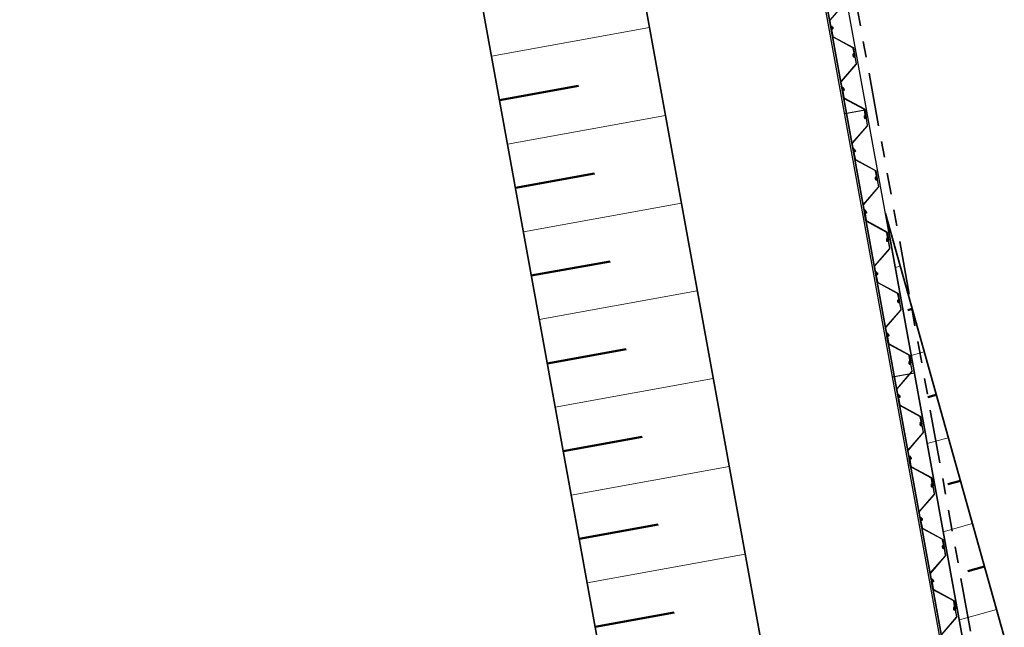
# Model space of a CAD drawing. Header units: metres. Extents: x 103182 to 107392, y 427230 to 428724.
# Tile 27 of 42: x 104646 to 104668, y 428286 to 428300. Entities that reach past the tile are written whole.
import ezdxf

# ---------------------------------------------------------------- set-up
doc = ezdxf.new("R2010")
doc.units = ezdxf.units.M
doc.linetypes.add('RI-DRAINAGE', pattern=[19.2, 6, -1.8, 1.8, -1.8, 2.4, -1.8, 1.8, -1.8])
for name, color, linetype, lineweight in [('N-CO-FC-DAMWAND_STAAL-G', 140, 'Continuous', 25), ('N-WE-GW-TALUDARCERING_KORT-G', 96, 'Continuous', 50), ('N-WE-GW-TALUDARCERING_LANG-G', 96, 'Continuous', 18), ('N-WE-GW-WATERGANG-G', 96, 'Continuous', 35), ('N-WE-RI-DRAINAGE_DRAIN-G', 90, 'RI-DRAINAGE', 35)]:
    doc.layers.add(name, color=color, linetype=linetype, lineweight=lineweight)

# ---------------------------------------------------------------- blocks, each defined once
blk = doc.blocks.new('Perenlaantje+Akenwijk')
for points in [[(104664.463, 428300.206), (104664.129, 428299.82, 0.227194), (104664.126, 428299.808), (104664.156, 428299.637, 0.414214), (104664.17, 428299.628), (104664.177, 428299.629, 0.17875), (104664.183, 428299.632, 0.219232), (104664.187, 428299.649), (104664.186, 428299.654, 0.687239), (104664.182, 428299.655), (104664.173, 428299.639, -0.212557), (104664.171, 428299.637), (104664.169, 428299.637, -0.414214), (104664.165, 428299.64), (104664.162, 428299.66, -0.385314), (104664.165, 428299.665), (104664.184, 428299.671, 0.663703), (104664.184, 428299.676), (104664.163, 428299.688, -0.221695), (104664.153, 428299.702), (104664.135, 428299.803, -0.227194), (104664.14, 428299.819), (104664.474, 428300.205, 0.227194)], [(104664.173, 428299.664, -0.088672), (104664.177, 428299.665), (104664.183, 428299.666, -0.414214), (104664.197, 428299.656), (104664.201, 428299.634, -0.385314), (104664.193, 428299.62), (104664.176, 428299.615, 0.385314), (104664.171, 428299.606), (104664.197, 428299.462, 0.227194), (104664.207, 428299.448), (104664.656, 428299.204, -0.227194), (104664.663, 428299.194), (104664.694, 428299.024, -0.414214), (104664.685, 428299.01), (104664.678, 428299.008, -0.17875), (104664.671, 428299.01, -0.219232), (104664.662, 428299.023), (104664.661, 428299.029, -0.687239), (104664.664, 428299.031), (104664.679, 428299.019, 0.212557), (104664.681, 428299.019), (104664.683, 428299.019, 0.414214), (104664.685, 428299.022), (104664.681, 428299.043, 0.385314), (104664.676, 428299.047), (104664.657, 428299.045, -0.663703), (104664.655, 428299.05), (104664.67, 428299.069, 0.221695), (104664.674, 428299.085), (104664.656, 428299.186, 0.227194), (104664.646, 428299.2), (104664.197, 428299.444, -0.227194), (104664.19, 428299.454), (104664.161, 428299.613, -0.385314), (104664.167, 428299.622), (104664.188, 428299.629, 0.385314), (104664.192, 428299.634), (104664.188, 428299.654, 0.414214), (104664.185, 428299.657), (104664.183, 428299.656, 0.212557), (104664.181, 428299.655), (104664.171, 428299.639, -0.687234), (104664.167, 428299.64), (104664.166, 428299.645, -0.219232), (104664.171, 428299.661, -0.088672), (104664.173, 428299.664)], [(104664.669, 428299.042, 0.088672), (104664.666, 428299.042), (104664.659, 428299.041, 0.414214), (104664.649, 428299.027), (104664.654, 428299.004, 0.385314), (104664.666, 428298.995), (104664.683, 428298.996, -0.385314), (104664.692, 428298.989), (104664.718, 428298.845, -0.227194), (104664.713, 428298.829), (104664.379, 428298.443, 0.227194), (104664.376, 428298.43), (104664.407, 428298.26, 0.414214), (104664.421, 428298.25), (104664.427, 428298.251, 0.17875), (104664.433, 428298.255, 0.219232), (104664.437, 428298.271), (104664.436, 428298.276, 0.687239), (104664.432, 428298.277), (104664.423, 428298.261, -0.212557), (104664.421, 428298.26), (104664.419, 428298.26, -0.414214), (104664.416, 428298.262), (104664.412, 428298.282, -0.385314), (104664.415, 428298.288), (104664.434, 428298.293, 0.663703), (104664.434, 428298.299), (104664.413, 428298.311, -0.221695), (104664.404, 428298.324), (104664.385, 428298.425, -0.227194), (104664.39, 428298.442), (104664.724, 428298.828, 0.227194), (104664.728, 428298.84), (104664.699, 428298.999, 0.385314), (104664.69, 428299.006), (104664.668, 428299.004, -0.385314), (104664.662, 428299.008), (104664.659, 428299.028, -0.414214), (104664.661, 428299.032), (104664.663, 428299.032, -0.212557), (104664.665, 428299.032), (104664.68, 428299.02, 0.687234), (104664.683, 428299.022), (104664.682, 428299.027, 0.219232), (104664.673, 428299.041, 0.088672), (104664.669, 428299.042)], [(104664.423, 428298.286, -0.088672), (104664.427, 428298.287), (104664.433, 428298.289, -0.414214), (104664.447, 428298.279), (104664.451, 428298.256, -0.385314), (104664.443, 428298.243), (104664.427, 428298.238, 0.385314), (104664.421, 428298.229), (104664.447, 428298.085, 0.227194), (104664.457, 428298.071), (104664.906, 428297.827, -0.227194), (104664.913, 428297.816), (104664.944, 428297.646, -0.414214), (104664.935, 428297.632), (104664.928, 428297.631, -0.17875), (104664.921, 428297.632, -0.219232), (104664.912, 428297.646), (104664.911, 428297.651, -0.687239), (104664.914, 428297.653), (104664.929, 428297.642, 0.212557), (104664.931, 428297.641), (104664.933, 428297.641, 0.414214), (104664.935, 428297.645), (104664.932, 428297.665, 0.385314), (104664.926, 428297.669), (104664.907, 428297.668, -0.663703), (104664.905, 428297.673), (104664.92, 428297.691, 0.221695), (104664.925, 428297.707), (104664.906, 428297.808, 0.227194), (104664.896, 428297.822), (104664.447, 428298.066, -0.227194), (104664.44, 428298.077), (104664.411, 428298.236, -0.385314), (104664.417, 428298.245), (104664.438, 428298.251, 0.385314), (104664.442, 428298.257), (104664.438, 428298.277, 0.414214), (104664.435, 428298.279), (104664.433, 428298.279, 0.212557), (104664.431, 428298.278), (104664.421, 428298.262, -0.687234), (104664.418, 428298.263), (104664.417, 428298.268, -0.219232), (104664.421, 428298.284, -0.088672), (104664.423, 428298.286)], [(104664.919, 428297.665, 0.088672), (104664.916, 428297.665), (104664.909, 428297.664, 0.414214), (104664.9, 428297.65), (104664.904, 428297.627, 0.385314), (104664.916, 428297.617), (104664.933, 428297.618, -0.385314), (104664.942, 428297.612), (104664.968, 428297.468, -0.227194), (104664.964, 428297.451), (104664.629, 428297.065, 0.227194), (104664.626, 428297.053), (104664.657, 428296.882, 0.414214), (104664.671, 428296.873), (104664.677, 428296.874, 0.17875), (104664.683, 428296.878, 0.219232), (104664.687, 428296.894), (104664.686, 428296.899, 0.687239), (104664.683, 428296.9), (104664.673, 428296.884, -0.212557), (104664.671, 428296.882), (104664.669, 428296.882, -0.414214), (104664.666, 428296.885), (104664.662, 428296.905, -0.385314), (104664.666, 428296.91), (104664.684, 428296.916, 0.663703), (104664.684, 428296.921), (104664.663, 428296.933, -0.221695), (104664.654, 428296.947), (104664.635, 428297.048, -0.227194), (104664.64, 428297.064), (104664.974, 428297.45, 0.227194), (104664.978, 428297.463), (104664.949, 428297.622, 0.385314), (104664.94, 428297.628), (104664.918, 428297.627, -0.385314), (104664.912, 428297.631), (104664.909, 428297.651, -0.414214), (104664.911, 428297.654), (104664.913, 428297.655, -0.212557), (104664.915, 428297.654), (104664.93, 428297.643, 0.687234), (104664.933, 428297.645), (104664.932, 428297.65, 0.219232), (104664.923, 428297.664, 0.088672), (104664.919, 428297.665)], [(104664.674, 428296.909, -0.088672), (104664.677, 428296.91), (104664.683, 428296.911, -0.414214), (104664.697, 428296.902), (104664.702, 428296.879, -0.385314), (104664.693, 428296.865), (104664.677, 428296.86, 0.385314), (104664.671, 428296.851), (104664.697, 428296.707, 0.227194), (104664.707, 428296.693), (104665.156, 428296.449, -0.227194), (104665.164, 428296.439), (104665.194, 428296.269, -0.414214), (104665.185, 428296.255), (104665.178, 428296.253, -0.17875), (104665.171, 428296.255, -0.219232), (104665.162, 428296.268), (104665.161, 428296.274, -0.687239), (104665.164, 428296.276), (104665.179, 428296.264, 0.212557), (104665.181, 428296.264), (104665.183, 428296.264, 0.414214), (104665.185, 428296.267), (104665.182, 428296.288, 0.385314), (104665.176, 428296.292), (104665.158, 428296.29, -0.663703), (104665.155, 428296.295), (104665.17, 428296.314, 0.221695), (104665.175, 428296.33), (104665.156, 428296.431, 0.227194), (104665.146, 428296.445), (104664.698, 428296.689, -0.227194), (104664.69, 428296.699), (104664.661, 428296.858, -0.385314), (104664.667, 428296.867), (104664.689, 428296.874, 0.385314), (104664.692, 428296.879), (104664.688, 428296.899, 0.414214), (104664.685, 428296.902), (104664.683, 428296.902, 0.212557), (104664.681, 428296.9), (104664.672, 428296.884, -0.687234), (104664.668, 428296.885), (104664.667, 428296.89, -0.219232), (104664.671, 428296.906, -0.088672), (104664.674, 428296.909)], [(104665.169, 428296.287, 0.088672), (104665.166, 428296.287), (104665.159, 428296.286, 0.414214), (104665.15, 428296.272), (104665.154, 428296.249, 0.385314), (104665.167, 428296.24), (104665.184, 428296.241, -0.385314), (104665.192, 428296.234), (104665.218, 428296.09, -0.227194), (104665.214, 428296.074), (104664.879, 428295.688, 0.227194), (104664.876, 428295.675), (104664.907, 428295.505, 0.414214), (104664.921, 428295.495), (104664.927, 428295.497, 0.17875), (104664.933, 428295.5, 0.219232), (104664.938, 428295.516), (104664.937, 428295.521, 0.687239), (104664.933, 428295.522), (104664.923, 428295.506, -0.212557), (104664.921, 428295.505), (104664.919, 428295.505, -0.414214), (104664.916, 428295.507), (104664.912, 428295.527, -0.385314), (104664.916, 428295.533), (104664.934, 428295.538, 0.663703), (104664.935, 428295.544), (104664.914, 428295.556, -0.221695), (104664.904, 428295.569), (104664.885, 428295.67, -0.227194), (104664.89, 428295.687), (104665.224, 428296.073, 0.227194), (104665.228, 428296.085), (104665.199, 428296.244, 0.385314), (104665.19, 428296.251), (104665.168, 428296.249, -0.385314), (104665.162, 428296.253), (104665.159, 428296.273, -0.414214), (104665.161, 428296.277), (104665.163, 428296.277, -0.212557), (104665.165, 428296.277), (104665.18, 428296.265, 0.687234), (104665.183, 428296.267), (104665.182, 428296.272, 0.219232), (104665.173, 428296.286, 0.088672), (104665.169, 428296.287)], [(104664.924, 428295.531, -0.088672), (104664.927, 428295.533), (104664.934, 428295.534, -0.414214), (104664.948, 428295.524), (104664.952, 428295.501, -0.385314), (104664.943, 428295.488), (104664.927, 428295.483, 0.385314), (104664.921, 428295.474), (104664.947, 428295.33, 0.227194), (104664.957, 428295.316), (104665.406, 428295.072, -0.227194), (104665.414, 428295.061), (104665.445, 428294.891, -0.414214), (104665.435, 428294.877), (104665.428, 428294.876, -0.17875), (104665.421, 428294.877, -0.219232), (104665.412, 428294.891), (104665.411, 428294.896, -0.687239), (104665.414, 428294.898), (104665.429, 428294.887, 0.212557), (104665.431, 428294.886), (104665.433, 428294.887, 0.414214), (104665.435, 428294.89), (104665.432, 428294.91, 0.385314), (104665.426, 428294.914), (104665.408, 428294.913, -0.663703), (104665.405, 428294.918), (104665.421, 428294.936, 0.221695), (104665.425, 428294.953), (104665.406, 428295.054, 0.227194), (104665.396, 428295.068), (104664.948, 428295.311, -0.227194), (104664.94, 428295.322), (104664.911, 428295.481, -0.385314), (104664.917, 428295.49), (104664.939, 428295.496, 0.385314), (104664.942, 428295.502), (104664.939, 428295.522, 0.414214), (104664.935, 428295.524), (104664.933, 428295.524, 0.212557), (104664.931, 428295.523), (104664.922, 428295.507, -0.687234), (104664.918, 428295.508), (104664.917, 428295.513, -0.219232), (104664.921, 428295.529, -0.088672), (104664.924, 428295.531)], [(104665.42, 428294.91, 0.088672), (104665.416, 428294.91), (104665.409, 428294.909, 0.414214), (104665.4, 428294.895), (104665.404, 428294.872, 0.385314), (104665.417, 428294.862), (104665.434, 428294.863, -0.385314), (104665.442, 428294.857), (104665.468, 428294.713, -0.227194), (104665.464, 428294.696), (104665.129, 428294.31, 0.227194), (104665.126, 428294.298), (104665.157, 428294.127, 0.414214), (104665.171, 428294.118), (104665.177, 428294.119, 0.17875), (104665.183, 428294.123, 0.219232), (104665.188, 428294.139), (104665.187, 428294.144, 0.687239), (104665.183, 428294.145), (104665.173, 428294.129, -0.212557), (104665.171, 428294.128), (104665.169, 428294.127, -0.414214), (104665.166, 428294.13), (104665.162, 428294.15, -0.385314), (104665.166, 428294.155), (104665.184, 428294.161, 0.663703), (104665.185, 428294.166), (104665.164, 428294.178, -0.221695), (104665.154, 428294.192), (104665.136, 428294.293, -0.227194), (104665.14, 428294.31), (104665.474, 428294.695, 0.227194), (104665.478, 428294.708), (104665.449, 428294.867, 0.385314), (104665.44, 428294.874), (104665.418, 428294.872, -0.385314), (104665.413, 428294.876), (104665.409, 428294.896, -0.414214), (104665.411, 428294.899), (104665.413, 428294.9, -0.212557), (104665.415, 428294.899), (104665.43, 428294.888, 0.687234), (104665.433, 428294.89), (104665.432, 428294.895, 0.219232), (104665.423, 428294.909, 0.088672), (104665.42, 428294.91)], [(104665.174, 428294.154, -0.088672), (104665.177, 428294.155), (104665.184, 428294.156, -0.414214), (104665.198, 428294.147), (104665.202, 428294.124, -0.385314), (104665.193, 428294.11), (104665.177, 428294.105, 0.385314), (104665.171, 428294.096), (104665.197, 428293.952, 0.227194), (104665.208, 428293.938), (104665.656, 428293.694, -0.227194), (104665.664, 428293.684), (104665.695, 428293.514, -0.414214), (104665.685, 428293.5), (104665.678, 428293.499, -0.17875), (104665.672, 428293.5, -0.219232), (104665.662, 428293.513), (104665.661, 428293.519, -0.687239), (104665.664, 428293.521), (104665.679, 428293.509, 0.212557), (104665.681, 428293.509), (104665.683, 428293.509, 0.414214), (104665.686, 428293.513), (104665.682, 428293.533, 0.385314), (104665.677, 428293.537), (104665.658, 428293.535, -0.663703), (104665.655, 428293.54), (104665.671, 428293.559, 0.221695), (104665.675, 428293.575), (104665.657, 428293.676, 0.227194), (104665.646, 428293.69), (104665.198, 428293.934, -0.227194), (104665.19, 428293.944), (104665.161, 428294.103, -0.385314), (104665.167, 428294.112), (104665.189, 428294.119, 0.385314), (104665.192, 428294.124), (104665.189, 428294.144, 0.414214), (104665.185, 428294.147), (104665.184, 428294.147, 0.212557), (104665.182, 428294.145), (104665.172, 428294.129, -0.687234), (104665.168, 428294.13), (104665.167, 428294.135, -0.219232), (104665.171, 428294.152, -0.088672), (104665.174, 428294.154)], [(104665.67, 428293.532, 0.088672), (104665.666, 428293.532), (104665.66, 428293.531, 0.414214), (104665.65, 428293.517), (104665.654, 428293.494, 0.385314), (104665.667, 428293.485), (104665.684, 428293.486, -0.385314), (104665.692, 428293.479), (104665.718, 428293.335, -0.227194), (104665.714, 428293.319), (104665.38, 428292.933, 0.227194), (104665.376, 428292.92), (104665.407, 428292.75, 0.414214), (104665.421, 428292.74), (104665.428, 428292.742, 0.17875), (104665.434, 428292.745, 0.219232), (104665.438, 428292.761), (104665.437, 428292.766, 0.687239), (104665.433, 428292.767), (104665.423, 428292.751, -0.212557), (104665.421, 428292.75), (104665.42, 428292.75, -0.414214), (104665.416, 428292.752), (104665.412, 428292.772, -0.385314), (104665.416, 428292.778), (104665.434, 428292.783, 0.663703), (104665.435, 428292.789), (104665.414, 428292.801, -0.221695), (104665.404, 428292.814), (104665.386, 428292.915, -0.227194), (104665.39, 428292.932), (104665.725, 428293.318, 0.227194), (104665.728, 428293.33), (104665.699, 428293.489, 0.385314), (104665.691, 428293.496), (104665.668, 428293.494, -0.385314), (104665.663, 428293.498), (104665.659, 428293.518, -0.414214), (104665.661, 428293.522), (104665.663, 428293.522, -0.212557), (104665.665, 428293.522), (104665.68, 428293.51, 0.687234), (104665.684, 428293.512), (104665.683, 428293.517, 0.219232), (104665.673, 428293.531, 0.088672), (104665.67, 428293.532)], [(104665.424, 428292.776, -0.088672), (104665.427, 428292.778), (104665.434, 428292.779, -0.414214), (104665.448, 428292.769), (104665.452, 428292.746, -0.385314), (104665.443, 428292.733), (104665.427, 428292.728, 0.385314), (104665.421, 428292.719), (104665.448, 428292.575, 0.227194), (104665.458, 428292.561), (104665.906, 428292.317, -0.227194), (104665.914, 428292.306), (104665.945, 428292.136, -0.414214), (104665.935, 428292.122), (104665.929, 428292.121, -0.17875), (104665.922, 428292.122, -0.219232), (104665.912, 428292.136), (104665.911, 428292.141, -0.687239), (104665.915, 428292.143), (104665.929, 428292.132, 0.212557), (104665.932, 428292.131), (104665.933, 428292.132, 0.414214), (104665.936, 428292.135), (104665.932, 428292.155, 0.385314), (104665.927, 428292.159), (104665.908, 428292.158, -0.663703), (104665.905, 428292.163), (104665.921, 428292.181, 0.221695), (104665.925, 428292.198), (104665.907, 428292.299, 0.227194), (104665.897, 428292.313), (104665.448, 428292.556, -0.227194), (104665.44, 428292.567), (104665.411, 428292.726, -0.385314), (104665.417, 428292.735), (104665.439, 428292.741, 0.385314), (104665.442, 428292.747), (104665.439, 428292.767, 0.414214), (104665.435, 428292.769), (104665.434, 428292.769, 0.212557), (104665.432, 428292.768), (104665.422, 428292.752, -0.687234), (104665.418, 428292.753), (104665.417, 428292.758, -0.219232), (104665.421, 428292.774, -0.088672), (104665.424, 428292.776)], [(104665.92, 428292.155, 0.088672), (104665.916, 428292.155), (104665.91, 428292.154, 0.414214), (104665.9, 428292.14), (104665.904, 428292.117, 0.385314), (104665.917, 428292.107), (104665.934, 428292.109, -0.385314), (104665.942, 428292.102), (104665.969, 428291.958, -0.227194), (104665.964, 428291.941), (104665.63, 428291.555, 0.227194), (104665.626, 428291.543), (104665.657, 428291.373, 0.414214), (104665.671, 428291.363), (104665.678, 428291.364, 0.17875), (104665.684, 428291.368, 0.219232), (104665.688, 428291.384), (104665.687, 428291.389, 0.687239), (104665.683, 428291.39), (104665.673, 428291.374, -0.212557), (104665.671, 428291.373), (104665.67, 428291.372, -0.414214), (104665.666, 428291.375), (104665.662, 428291.395, -0.385314), (104665.666, 428291.4), (104665.684, 428291.406, 0.663703), (104665.685, 428291.411), (104665.664, 428291.423, -0.221695), (104665.654, 428291.437), (104665.636, 428291.538, -0.227194), (104665.64, 428291.555), (104665.975, 428291.94, 0.227194), (104665.978, 428291.953), (104665.949, 428292.112, 0.385314), (104665.941, 428292.119), (104665.918, 428292.117, -0.385314), (104665.913, 428292.121), (104665.909, 428292.141, -0.414214), (104665.912, 428292.144), (104665.913, 428292.145, -0.212557), (104665.916, 428292.144), (104665.93, 428292.133, 0.687234), (104665.934, 428292.135), (104665.933, 428292.14, 0.219232), (104665.923, 428292.154, 0.088672), (104665.92, 428292.155)], [(104665.674, 428291.399, -0.088672), (104665.677, 428291.4), (104665.684, 428291.401, -0.414214), (104665.698, 428291.392), (104665.702, 428291.369, -0.385314), (104665.694, 428291.355), (104665.677, 428291.35, 0.385314), (104665.671, 428291.341), (104665.698, 428291.197, 0.227194), (104665.708, 428291.183), (104666.156, 428290.939, -0.227194), (104666.164, 428290.929), (104666.195, 428290.759, -0.414214), (104666.185, 428290.745), (104666.179, 428290.744, -0.17875), (104666.172, 428290.745, -0.219232), (104666.162, 428290.758), (104666.161, 428290.764, -0.687239), (104666.165, 428290.766), (104666.179, 428290.754, 0.212557), (104666.182, 428290.754), (104666.183, 428290.754, 0.414214), (104666.186, 428290.758), (104666.182, 428290.778, 0.385314), (104666.177, 428290.782), (104666.158, 428290.78, -0.663703), (104666.155, 428290.785), (104666.171, 428290.804, 0.221695), (104666.175, 428290.82), (104666.157, 428290.921, 0.227194), (104666.147, 428290.935), (104665.698, 428291.179, -0.227194), (104665.69, 428291.189), (104665.662, 428291.348, -0.385314), (104665.667, 428291.357), (104665.689, 428291.364, 0.385314), (104665.693, 428291.369), (104665.689, 428291.389, 0.414214), (104665.685, 428291.392), (104665.684, 428291.392, 0.212557), (104665.682, 428291.39), (104665.672, 428291.374, -0.687234), (104665.668, 428291.375), (104665.667, 428291.38, -0.219232), (104665.671, 428291.397, -0.088672), (104665.674, 428291.399)], [(104666.17, 428290.777, 0.088672), (104666.166, 428290.777), (104666.16, 428290.776, 0.414214), (104666.15, 428290.762), (104666.154, 428290.74, 0.385314), (104666.167, 428290.73), (104666.184, 428290.731, -0.385314), (104666.193, 428290.725), (104666.219, 428290.58, -0.227194), (104666.214, 428290.564), (104665.88, 428290.178, 0.227194), (104665.876, 428290.165), (104665.907, 428289.995, 0.414214), (104665.921, 428289.985), (104665.928, 428289.987, 0.17875), (104665.934, 428289.99, 0.219232), (104665.938, 428290.006), (104665.937, 428290.012, 0.687239), (104665.933, 428290.012), (104665.923, 428289.996, -0.212557), (104665.921, 428289.995), (104665.92, 428289.995, -0.414214), (104665.916, 428289.997), (104665.913, 428290.017, -0.385314), (104665.916, 428290.023), (104665.934, 428290.028, 0.663703), (104665.935, 428290.034), (104665.914, 428290.046, -0.221695), (104665.904, 428290.059), (104665.886, 428290.16, -0.227194), (104665.89, 428290.177), (104666.225, 428290.563, 0.227194), (104666.228, 428290.575), (104666.199, 428290.735, 0.385314), (104666.191, 428290.741), (104666.168, 428290.739, -0.385314), (104666.163, 428290.743), (104666.159, 428290.763, -0.414214), (104666.162, 428290.767), (104666.163, 428290.767, -0.212557), (104666.166, 428290.767), (104666.18, 428290.755, 0.687234), (104666.184, 428290.757), (104666.183, 428290.763, 0.219232), (104666.173, 428290.776, 0.088672), (104666.17, 428290.777)], [(104665.924, 428290.021, -0.088672), (104665.927, 428290.023), (104665.934, 428290.024, -0.414214), (104665.948, 428290.014), (104665.952, 428289.991, -0.385314), (104665.944, 428289.978), (104665.927, 428289.973, 0.385314), (104665.922, 428289.964), (104665.948, 428289.82, 0.227194), (104665.958, 428289.806), (104666.407, 428289.562, -0.227194), (104666.414, 428289.551), (104666.445, 428289.381, -0.414214), (104666.435, 428289.367), (104666.429, 428289.366, -0.17875), (104666.422, 428289.367, -0.219232), (104666.412, 428289.381), (104666.411, 428289.386, -0.687239), (104666.415, 428289.388), (104666.429, 428289.377, 0.212557), (104666.432, 428289.376), (104666.433, 428289.377, 0.414214), (104666.436, 428289.38), (104666.432, 428289.4, 0.385314), (104666.427, 428289.404), (104666.408, 428289.403, -0.663703), (104666.406, 428289.408), (104666.421, 428289.426, 0.221695), (104666.425, 428289.443), (104666.407, 428289.544, 0.227194), (104666.397, 428289.558), (104665.948, 428289.801, -0.227194), (104665.941, 428289.812), (104665.912, 428289.971, -0.385314), (104665.917, 428289.98), (104665.939, 428289.986, 0.385314), (104665.943, 428289.992), (104665.939, 428290.012, 0.414214), (104665.935, 428290.014), (104665.934, 428290.014, 0.212557), (104665.932, 428290.013), (104665.922, 428289.997, -0.687234), (104665.918, 428289.998), (104665.917, 428290.003, -0.219232), (104665.921, 428290.019, -0.088672), (104665.924, 428290.021)], [(104666.42, 428289.4, 0.088672), (104666.416, 428289.4), (104666.41, 428289.399, 0.414214), (104666.4, 428289.385), (104666.404, 428289.362, 0.385314), (104666.417, 428289.352), (104666.434, 428289.354, -0.385314), (104666.443, 428289.347), (104666.469, 428289.203, -0.227194), (104666.464, 428289.186), (104666.13, 428288.8, 0.227194), (104666.126, 428288.788), (104666.157, 428288.618, 0.414214), (104666.171, 428288.608), (104666.178, 428288.609, 0.17875), (104666.184, 428288.613, 0.219232), (104666.188, 428288.629), (104666.187, 428288.634, 0.687239), (104666.183, 428288.635), (104666.173, 428288.619, -0.212557), (104666.171, 428288.618), (104666.17, 428288.617, -0.414214), (104666.166, 428288.62), (104666.163, 428288.64, -0.385314), (104666.166, 428288.645), (104666.184, 428288.651, 0.663703), (104666.185, 428288.656), (104666.164, 428288.668, -0.221695), (104666.154, 428288.682), (104666.136, 428288.783, -0.227194), (104666.141, 428288.8), (104666.475, 428289.186, 0.227194), (104666.478, 428289.198), (104666.449, 428289.357, 0.385314), (104666.441, 428289.364), (104666.418, 428289.362, -0.385314), (104666.413, 428289.366), (104666.409, 428289.386, -0.414214), (104666.412, 428289.389), (104666.413, 428289.39, -0.212557), (104666.416, 428289.389), (104666.43, 428289.378, 0.687234), (104666.434, 428289.38), (104666.433, 428289.385, 0.219232), (104666.423, 428289.399, 0.088672), (104666.42, 428289.4)], [(104666.174, 428288.644, -0.088672), (104666.178, 428288.645), (104666.184, 428288.646, -0.414214), (104666.198, 428288.637), (104666.202, 428288.614, -0.385314), (104666.194, 428288.6), (104666.177, 428288.596, 0.385314), (104666.172, 428288.586), (104666.198, 428288.442, 0.227194), (104666.208, 428288.428), (104666.657, 428288.184, -0.227194), (104666.664, 428288.174), (104666.695, 428288.004, -0.414214), (104666.685, 428287.99), (104666.679, 428287.989, -0.17875), (104666.672, 428287.99, -0.219232), (104666.662, 428288.004), (104666.661, 428288.009, -0.687239), (104666.665, 428288.011), (104666.68, 428287.999, 0.212557), (104666.682, 428287.999), (104666.684, 428287.999, 0.414214), (104666.686, 428288.003), (104666.682, 428288.023, 0.385314), (104666.677, 428288.027), (104666.658, 428288.025, -0.663703), (104666.656, 428288.03), (104666.671, 428288.049, 0.221695), (104666.675, 428288.065), (104666.657, 428288.166, 0.227194), (104666.647, 428288.18), (104666.198, 428288.424, -0.227194), (104666.191, 428288.434), (104666.162, 428288.593, -0.385314), (104666.167, 428288.602), (104666.189, 428288.609, 0.385314), (104666.193, 428288.614), (104666.189, 428288.635, 0.414214), (104666.186, 428288.637), (104666.184, 428288.637, 0.212557), (104666.182, 428288.635), (104666.172, 428288.619, -0.687234), (104666.168, 428288.62), (104666.167, 428288.625, -0.219232), (104666.172, 428288.642, -0.088672), (104666.174, 428288.644)], [(104666.67, 428288.022, 0.088672), (104666.667, 428288.022), (104666.66, 428288.021, 0.414214), (104666.65, 428288.007), (104666.654, 428287.985, 0.385314), (104666.667, 428287.975), (104666.684, 428287.976, -0.385314), (104666.693, 428287.97), (104666.719, 428287.825, -0.227194), (104666.714, 428287.809), (104666.38, 428287.423, 0.227194), (104666.377, 428287.41), (104666.407, 428287.24, 0.414214), (104666.421, 428287.23), (104666.428, 428287.232, 0.17875), (104666.434, 428287.235, 0.219232), (104666.438, 428287.251), (104666.437, 428287.257, 0.687239), (104666.433, 428287.257), (104666.424, 428287.241, -0.212557), (104666.422, 428287.24), (104666.42, 428287.24, -0.414214), (104666.416, 428287.242), (104666.413, 428287.262, -0.385314), (104666.416, 428287.268), (104666.435, 428287.273, 0.663703), (104666.435, 428287.279), (104666.414, 428287.291, -0.221695), (104666.404, 428287.304), (104666.386, 428287.405, -0.227194), (104666.391, 428287.422), (104666.725, 428287.808, 0.227194), (104666.728, 428287.821), (104666.7, 428287.98, 0.385314), (104666.691, 428287.986), (104666.668, 428287.984, -0.385314), (104666.663, 428287.988), (104666.659, 428288.008, -0.414214), (104666.662, 428288.012), (104666.664, 428288.012, -0.212557), (104666.666, 428288.012), (104666.681, 428288, 0.687234), (104666.684, 428288.002), (104666.683, 428288.008, 0.219232), (104666.673, 428288.021, 0.088672), (104666.67, 428288.022)], [(104666.424, 428287.266, -0.088672), (104666.428, 428287.268), (104666.434, 428287.269, -0.414214), (104666.448, 428287.259), (104666.452, 428287.236, -0.385314), (104666.444, 428287.223), (104666.427, 428287.218, 0.385314), (104666.422, 428287.209), (104666.448, 428287.065, 0.227194), (104666.458, 428287.051), (104666.907, 428286.807, -0.227194), (104666.914, 428286.797), (104666.945, 428286.626, -0.414214), (104666.936, 428286.612), (104666.929, 428286.611, -0.17875), (104666.922, 428286.612, -0.219232), (104666.913, 428286.626), (104666.912, 428286.631, -0.687239), (104666.915, 428286.633), (104666.93, 428286.622, 0.212557), (104666.932, 428286.621), (104666.934, 428286.622, 0.414214), (104666.936, 428286.625), (104666.932, 428286.645, 0.385314), (104666.927, 428286.649), (104666.908, 428286.648, -0.663703), (104666.906, 428286.653), (104666.921, 428286.671, 0.221695), (104666.925, 428286.688), (104666.907, 428286.789, 0.227194), (104666.897, 428286.803), (104666.448, 428287.046, -0.227194), (104666.441, 428287.057), (104666.412, 428287.216, -0.385314), (104666.418, 428287.225), (104666.439, 428287.231, 0.385314), (104666.443, 428287.237), (104666.439, 428287.257, 0.414214), (104666.436, 428287.259), (104666.434, 428287.259, 0.212557), (104666.432, 428287.258), (104666.422, 428287.242, -0.687234), (104666.418, 428287.243), (104666.417, 428287.248, -0.219232), (104666.422, 428287.264, -0.088672), (104666.424, 428287.266)], [(104666.92, 428286.645, 0.088672), (104666.917, 428286.645), (104666.91, 428286.644, 0.414214), (104666.9, 428286.63), (104666.905, 428286.607, 0.385314), (104666.917, 428286.597), (104666.934, 428286.599, -0.385314), (104666.943, 428286.592), (104666.969, 428286.448, -0.227194), (104666.964, 428286.431), (104666.63, 428286.045, 0.227194)], [(104666.641, 428286.045), (104666.975, 428286.431, 0.227194), (104666.979, 428286.443), (104666.95, 428286.602, 0.385314), (104666.941, 428286.609), (104666.919, 428286.607, -0.385314), (104666.913, 428286.611), (104666.91, 428286.631, -0.414214), (104666.912, 428286.634), (104666.914, 428286.635, -0.212557), (104666.916, 428286.634), (104666.931, 428286.623, 0.687234), (104666.934, 428286.625), (104666.933, 428286.63, 0.219232), (104666.924, 428286.644, 0.088672), (104666.92, 428286.645)]]:
    blk.add_lwpolyline(points, format="xyb")
at = {"layer": 'N-CO-FC-DAMWAND_STAAL-G', "color": 251}
for p, q in [((104667.207, 428282.612), (104660.599, 428319.007)), ((104667.75, 428282.417), (104661.154, 428318.749)), ((104664.956, 428297.805), (104664.464, 428297.716)), ((104664.956, 428297.805), (104664.464, 428297.716)), ((104666.028, 428291.902), (104665.536, 428291.812)), ((104666.028, 428291.902), (104665.536, 428291.812))]:
    blk.add_line(p, q, dxfattribs=at)
at = {"layer": 'N-WE-GW-TALUDARCERING_KORT-G', "color": 251}
for p, q in [((104656.725, 428298.025), (104658.496, 428298.347)), ((104657.082, 428296.057), (104658.853, 428296.379)), ((104657.439, 428294.09), (104659.21, 428294.411)), ((104665.977, 428293.343), (104665.877, 428293.315)), ((104657.797, 428292.122), (104659.568, 428292.443)), ((104666.517, 428291.418), (104666.326, 428291.364)), ((104658.154, 428290.154), (104659.925, 428290.475)), ((104667.056, 428289.492), (104666.775, 428289.413)), ((104658.511, 428288.186), (104660.282, 428288.508)), ((104667.595, 428287.566), (104667.224, 428287.462)), ((104658.868, 428286.218), (104660.64, 428286.54))]:
    blk.add_line(p, q, dxfattribs=at)
at = {"layer": 'N-WE-GW-TALUDARCERING_LANG-G', "color": 251}
for p, q in [((104656.546, 428299.009), (104660.088, 428299.652)), ((104656.903, 428297.041), (104660.445, 428297.684)), ((104657.261, 428295.073), (104660.803, 428295.717)), ((104665.708, 428294.306), (104665.597, 428294.275)), ((104657.618, 428293.106), (104661.16, 428293.749)), ((104666.247, 428292.38), (104665.956, 428292.299)), ((104657.975, 428291.138), (104661.517, 428291.781)), ((104666.786, 428290.455), (104666.315, 428290.323)), ((104658.333, 428289.17), (104661.875, 428289.813)), ((104667.326, 428288.529), (104666.674, 428288.346)), ((104658.69, 428287.202), (104662.232, 428287.845)), ((104667.865, 428286.603), (104667.033, 428286.37))]:
    blk.add_line(p, q, dxfattribs=at)
at = {"layer": 'N-WE-GW-WATERGANG-G', "color": 251, "flags": 128}
for points in [[(104667.25, 428282.596), (104660.643, 428318.987), (104679.339, 428329.706)], [(104658.989, 428285.553), (104652.832, 428319.465)], [(104656.487, 428319.485), (104662.902, 428284.152)], [(104669.544, 428280.608), (104665.377, 428295.486)], [(104666.649, 428281.482), (104667.75, 428282.417), (104665.377, 428295.486)]]:
    blk.add_lwpolyline(points, dxfattribs=at)
at = {"layer": 'N-WE-RI-DRAINAGE_DRAIN-G', "color": 251, "ltscale": 0.2}
blk.add_lwpolyline([(104645.972, 428263.666), (104667.968, 428282.339), (104661.376, 428318.646), (104678.644, 428328.547)], dxfattribs=at)

msp = doc.modelspace()

# ---------------------------------------------------------------- block references
msp.add_blockref('Perenlaantje+Akenwijk', (0, 0))

doc.saveas('drawing.dxf')
